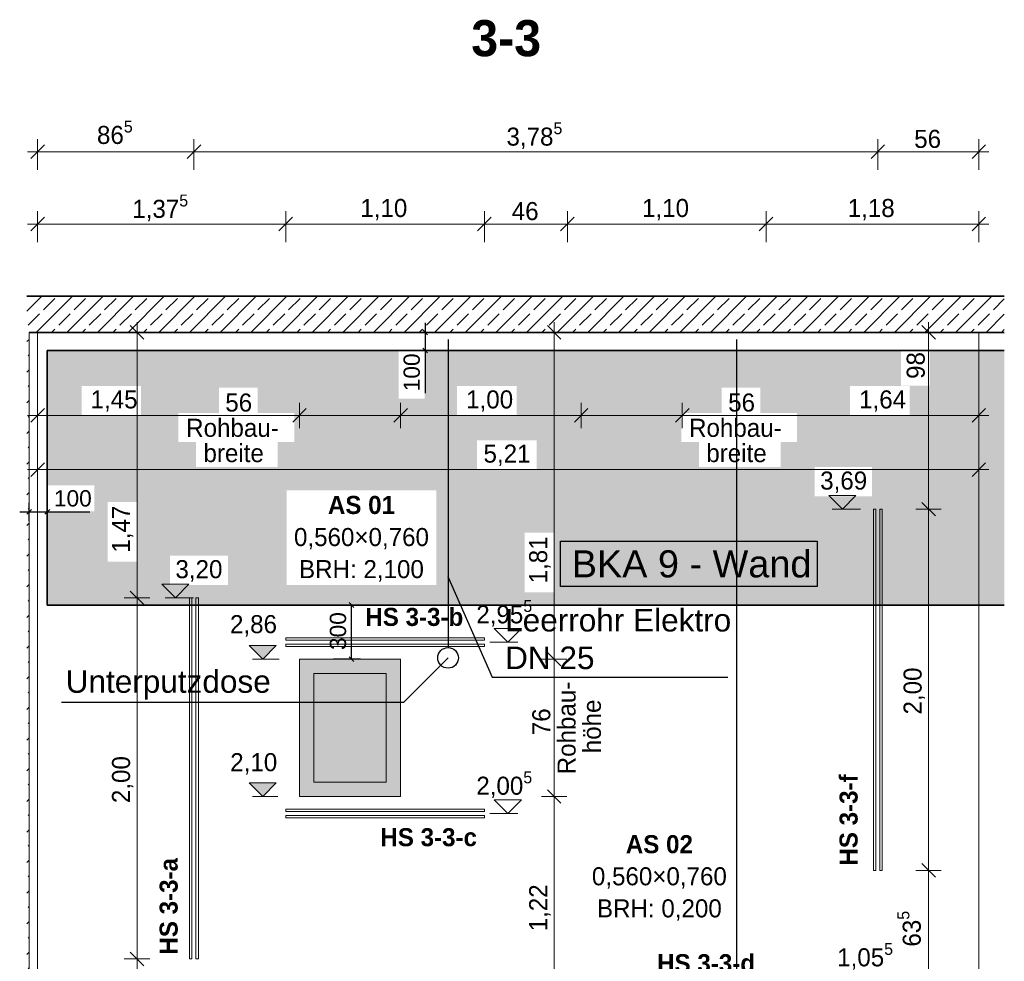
# Model space of a CAD drawing. Extents: x -22247 to 536407, y -187892 to 17509.
# Tile 47 of 75: x 355664 to 361117, y -183789 to -178574. Entities that reach past the tile are written whole.
import ezdxf
from ezdxf.lldxf.tags import DXFTag

# ---------------------------------------------------------------- set-up
doc = ezdxf.new("R2010")
doc.units = 0
doc.header["$LTSCALE"] = 50
doc.layers.get('0').update_dxf_attribs({"lineweight": 25})
for name, color, linetype, lineweight in [('01 Allgemein Beschriftung', 7, 'Continuous', 25), ('01 Bemaßung einbauteile', 7, 'Continuous', 25), ('01AFU Allgemein Bemaßung', 7, 'Continuous', 25), ('20 Außenwände', 7, 'Continuous', 25), ('20 Dach Stb-Decke', 7, 'Continuous', 25), ('20 Einbauteile - Halfenschienen', 7, 'Continuous', 25), ('20 Fenster Texte', 7, 'Continuous', 25), ('H_Mass', 7, 'Continuous', 25), ('X_Mass', 7, 'Continuous', 25), ('X_Text', 7, 'Continuous', 25)]:
    doc.layers.add(name, color=color, linetype=linetype, lineweight=lineweight)
doc.layers.add('E_Elektroinstallation', color=2, linetype='Continuous', lineweight=25, true_color=0xffff00)
doc.layers.add('H_Fläschenheizung', color=7, linetype='Continuous', lineweight=35, true_color=0xff9393)
doc.styles.add('ERSTELLTER_STIL_2', font='GOTHIC.TTF')
doc.styles.add('ERSTELLTER_STIL_3', font='txt')
doc.styles.get("Standard").update_dxf_attribs({"font": 'txt.shx'})
tags = doc.linetypes.add('Strichlinie eng', pattern=[0.46, 0.3, -0.16]).pattern_tags.tags
tags[6:7] = [DXFTag(74, 4), DXFTag(75, 0), DXFTag(340, '0'), DXFTag(46, 1.0), DXFTag(50, 0.0), DXFTag(44, 0.0), DXFTag(45, 0.0)]
tags[4:5] = [DXFTag(74, 4), DXFTag(75, 0), DXFTag(340, '0'), DXFTag(46, 1.0), DXFTag(50, 0.0), DXFTag(44, 0.0), DXFTag(45, 0.0)]
pattern_1 = [(45, (357365.03, -184975.84), (-84.8528, 84.8528), []), (45, (357322.6, -184933.41), (-84.8528, 84.8528), [90, -30])]

# ---------------------------------------------------------------- blocks, each defined once
blk = doc.blocks.new('Schraffur_A07DT84MVH', base_point=(355817.3, -181815.8))
at = {"ltscale": 0.35}
for points in [[(355817.3, -181153.5), (356006.9, -180603.2), (355817.3, -180405.8)], [(356006.9, -180603.2), (355817.3, -180405.8), (357763.5, -180409.2)], [(355817.3, -180405.8), (357763.5, -180409.2), (360544.2, -180405.8)], [(356006.9, -180603.2), (357763.5, -180409.2), (356336.9, -180603.2)], [(357763.5, -180409.2), (356336.9, -180603.2), (356767.2, -180612.5)], [(356981.5, -180612.5), (356767.2, -180612.5), (357763.5, -180409.2)], [(357763.5, -180409.2), (357184.9, -180752.9), (356981.5, -180752.9)], [(356981.5, -180612.5), (357763.5, -180409.2), (356981.5, -180752.9)], [(357763.5, -180673), (357184.9, -180912.9), (357763.5, -180409.2)], [(357184.9, -180912.9), (357763.5, -180409.2), (357184.9, -180752.9)], [(357763.5, -180409.2), (360544.2, -180405.8), (357907.5, -180409.2)], [(360544.2, -180405.8), (357907.5, -180409.2), (358086.7, -180603.3)], [(357907.5, -180409.2), (358086.7, -180603.3), (357907.5, -180673)], [(360544.2, -180405.8), (358416.7, -180603.3), (358086.7, -180603.3)], [(360544.2, -180405.8), (359551.9, -180612.5), (358416.7, -180763.3)], [(360544.2, -180405.8), (358416.7, -180763.3), (358416.7, -180603.3)], [(360544.2, -180405.8), (359766.2, -180612.5), (359551.9, -180612.5)], [(360544.2, -180405.8), (359969.6, -180752.9), (359766.2, -180752.9)], [(360544.2, -180405.8), (359766.2, -180752.9), (359766.2, -180612.5)], [(359969.6, -180752.9), (360544.2, -180405.8), (360262.7, -180603.2)], [(360544.2, -180405.8), (360262.7, -180603.2), (360544.2, -180600.5)], [(361116.7, -181815.8), (360704.2, -180600.5), (361116.7, -180405.8)], [(361116.7, -180405.8), (360704.2, -180600.5), (360704.2, -180405.8)], [(356006.9, -180763.2), (355817.3, -181153.5), (356006.9, -180603.2)], [(356336.9, -180603.2), (356767.2, -180612.5), (356336.9, -180763.2)], [(356767.2, -180612.5), (356336.9, -180763.2), (356543.6, -180752.9)], [(356767.2, -180752.9), (356543.6, -180752.9), (356767.2, -180612.5)], [(358086.7, -180603.3), (357907.5, -180673), (357971.8, -181180.9)], [(357971.8, -181704), (357971.8, -181180.9), (358086.7, -180603.3)], [(357971.8, -181704), (358086.7, -180603.3), (358086.7, -180763.3)], [(359551.9, -180612.5), (358527, -180903.3), (358416.7, -180763.3)], [(359328.3, -180752.9), (358527, -181063.3), (359551.9, -180612.5)], [(358527, -181063.3), (359551.9, -180612.5), (358527, -180903.3)], [(359551.9, -180752.9), (359328.3, -180752.9), (359551.9, -180612.5)], [(359969.6, -180912.9), (359969.6, -180752.9), (360262.7, -180603.2)], [(359969.6, -180912.9), (360262.7, -180603.2), (360067.1, -181051.7)], [(360262.7, -180763.2), (360067.1, -181051.7), (360262.7, -180603.2)], [(360262.7, -180603.2), (360544.2, -180600.5), (360592.6, -180603.2)], [(360544.2, -180600.5), (360592.6, -180603.2), (360704.2, -180600.5)], [(361116.7, -181815.8), (360592.6, -180763.2), (360704.2, -180600.5)], [(360592.6, -180603.2), (360704.2, -180600.5), (360592.6, -180763.2)], [(357971.8, -181180.9), (357763.5, -180673), (357184.9, -180912.9)], [(357907.5, -180673), (357971.8, -181180.9), (357763.5, -180673)], [(356076.7, -181153.5), (356006.9, -180763.2), (355817.3, -181153.5)], [(356336.9, -180763.2), (356076.7, -181153.5), (356006.9, -180763.2)], [(356151.3, -181245.7), (356076.7, -181297.5), (356336.9, -180763.2)], [(356076.7, -181297.5), (356336.9, -180763.2), (356076.7, -181153.5)], [(356311.3, -181245.7), (356151.3, -181245.7), (356336.9, -180763.2)], [(356496.8, -181704.2), (356311.3, -181575.7), (356336.9, -180763.2)], [(356311.3, -181245.7), (356336.9, -180763.2), (356311.3, -181575.7)], [(356336.9, -180763.2), (356543.6, -180752.9), (356496.8, -181542.4)], [(356496.8, -181704.2), (356336.9, -180763.2), (356496.8, -181542.4)], [(356543.6, -180752.9), (356496.8, -181542.4), (356543.6, -180912.9)], [(358086.7, -180763.3), (358197.1, -181063.3), (357971.8, -181704)], [(358416.7, -180763.3), (358197.1, -180903.3), (358086.7, -180763.3)], [(358197.1, -180903.3), (358086.7, -180763.3), (358197.1, -181063.3)], [(358527, -180903.3), (358416.7, -180763.3), (358197.1, -180903.3)], [(358621.5, -181415.7), (359328.3, -180752.9), (358527, -181063.3)], [(358621.5, -181745.7), (358621.5, -181415.7), (359328.3, -180752.9)], [(359328.3, -180912.9), (358621.5, -181745.7), (359328.3, -180752.9)], [(360383.4, -181051.7), (360067.1, -181051.7), (360262.7, -180763.2)], [(360383.4, -181051.7), (360262.7, -180763.2), (360592.6, -180763.2)], [(361116.7, -181815.8), (360383.4, -181213.5), (360592.6, -180763.2)], [(360383.4, -181051.7), (360592.6, -180763.2), (360383.4, -181213.5)], [(356817.6, -181542.4), (356496.8, -181542.4), (356543.6, -180912.9)], [(356817.6, -181542.4), (356543.6, -180912.9), (356640.7, -181052.1)], [(356640.7, -181052.1), (356543.6, -180912.9), (356640.7, -180912.9)], [(357093.4, -181052.1), (357142, -181180.9), (357184.9, -180912.9)], [(357184.9, -180912.9), (357093.4, -181052.1), (357093.4, -180912.9)], [(357142, -181180.9), (357184.9, -180912.9), (357971.8, -181180.9)], [(359328.3, -180912.9), (359425.3, -181052.1), (358621.5, -181745.7)], [(359425.3, -181052.1), (359328.3, -180912.9), (359425.3, -180912.9)], [(359969.6, -180912.9), (360067.1, -181213.5), (359878, -181052.1)], [(359969.6, -180912.9), (359878, -181052.1), (359878, -180912.9)], [(359969.6, -180912.9), (360067.1, -181051.7), (360067.1, -181213.5)], [(356817.6, -181542.4), (356640.7, -181052.1), (357093.4, -181052.1)], [(356817.6, -181704.2), (357142, -181704), (357093.4, -181052.1)], [(356817.6, -181542.4), (357093.4, -181052.1), (356817.6, -181704.2)], [(357142, -181704), (357093.4, -181052.1), (357142, -181180.9)], [(358197.1, -181063.3), (357971.8, -181704), (358461.5, -181745.7)], [(358461.5, -181415.7), (358461.5, -181745.7), (358197.1, -181063.3)], [(358461.5, -181415.7), (358197.1, -181063.3), (358527, -181063.3)], [(358461.5, -181415.7), (358527, -181063.3), (358621.5, -181415.7)], [(359425.3, -181052.1), (358621.5, -181745.7), (361116.7, -181815.8)], [(361116.7, -181815.8), (359425.3, -181052.1), (360067.1, -181213.5)], [(360067.1, -181213.5), (359425.3, -181052.1), (359878, -181052.1)], [(361116.7, -181815.8), (360067.1, -181213.5), (360383.4, -181213.5)], [(356076.7, -181297.5), (356151.3, -181245.7), (356151.3, -181575.7)], [(356076.7, -181297.5), (356151.3, -181575.7), (355817.3, -181815.8)], [(356076.7, -181297.5), (355817.3, -181815.8), (355817.3, -181297.5)], [(356496.8, -181704.2), (355817.3, -181815.8), (356151.3, -181575.7)], [(356496.8, -181704.2), (356151.3, -181575.7), (356311.3, -181575.7)], [(356496.8, -181704.2), (361116.7, -181815.8), (355817.3, -181815.8)], [(356496.8, -181704.2), (356817.6, -181704.2), (361116.7, -181815.8)], [(358461.5, -181745.7), (356817.6, -181704.2), (357142, -181704)], [(361116.7, -181815.8), (358461.5, -181745.7), (356817.6, -181704.2)], [(357971.8, -181704), (358461.5, -181745.7), (357142, -181704)], [(358621.5, -181745.7), (361116.7, -181815.8), (358461.5, -181745.7)]]:
    blk.add_solid(points, dxfattribs=at)
blk = doc.blocks.new('-D154')
at = {"layer": '01AFU Allgemein Bemaßung', "color": 7, "linetype": 'Continuous', "lineweight": 13, "ltscale": 0.00028561}
for p, q in [((355.801, -180.7283), (355.726, -180.8033)), ((355.7635, -180.8362), (355.7635, -180.6955)), ((357.2509, -180.7283), (357.1759, -180.8033)), ((357.2134, -180.8362), (357.2134, -180.6955)), ((355.7072, -180.7658), (355.7635, -180.7658)), ((355.7635, -180.7658), (357.2134, -180.7658))]:
    blk.add_line(p, q, dxfattribs=at)
at = {"layer": '01AFU Allgemein Bemaßung', "color": 7, "lineweight": 13, "ltscale": 0.00028561, "char_height": 0.1, "attachment_point": 7, "style": 'ERSTELLTER_STIL_2'}
for s, insert in [('\\A1;{\\pql;\\fCentury Gothic|b0|i0|c0|p0;\\W1.000000;1,45}', (356.0567, -180.7458)), ('\\A1;{\\pql;\\fCentury Gothic|b0|i0|c0|p0;\\W1.000000;56}', (356.8028, -180.7458)), ('\\A1;{\\pql;\\fCentury Gothic|b0|i0|c0|p0;\\W1.000000;Rohbau-}', (356.5862, -180.8858)), ('\\A1;{\\pql;\\fCentury Gothic|b0|i0|c0|p0;\\W1.000000;breite}', (356.6819, -181.0258))]:
    blk.add_mtext(s, dxfattribs=dict(at, insert=insert))
blk = doc.blocks.new('-D155')
at = {"layer": '01AFU Allgemein Bemaßung', "color": 7, "linetype": 'Continuous', "lineweight": 13, "ltscale": 0.00028561}
for p, q in [((357.2509, -180.7283), (357.1759, -180.8033)), ((357.2134, -180.8362), (357.2134, -180.6955)), ((357.8109, -180.7283), (357.7359, -180.8033)), ((357.7734, -180.8362), (357.7734, -180.6955)), ((357.2134, -180.7658), (357.7734, -180.7658))]:
    blk.add_line(p, q, dxfattribs=at)
blk = doc.blocks.new('-D156')
at = {"layer": '01AFU Allgemein Bemaßung', "color": 7, "linetype": 'Continuous', "lineweight": 13, "ltscale": 0.00028561}
for p, q in [((357.8109, -180.7283), (357.7359, -180.8033)), ((357.7734, -180.8362), (357.7734, -180.6955)), ((358.8109, -180.7283), (358.7359, -180.8033)), ((358.7734, -180.8362), (358.7734, -180.6955)), ((357.7734, -180.7658), (358.7734, -180.7658))]:
    blk.add_line(p, q, dxfattribs=at)
at = {"layer": '01AFU Allgemein Bemaßung', "color": 7, "lineweight": 13, "ltscale": 0.00028561, "insert": (358.1365, -180.7458), "char_height": 0.1, "attachment_point": 7, "style": 'ERSTELLTER_STIL_2'}
blk.add_mtext('\\A1;{\\pql;\\fCentury Gothic|b0|i0|c0|p0;\\W1.000000;1,00}', dxfattribs=at)
blk = doc.blocks.new('-D157')
at = {"layer": '01AFU Allgemein Bemaßung', "color": 7, "linetype": 'Continuous', "lineweight": 13, "ltscale": 0.00028561}
for p, q in [((358.8109, -180.7283), (358.7359, -180.8033)), ((358.7734, -180.8362), (358.7734, -180.6955)), ((359.3709, -180.7283), (359.2959, -180.8033)), ((359.3334, -180.8362), (359.3334, -180.6955)), ((358.7734, -180.7658), (359.3334, -180.7658))]:
    blk.add_line(p, q, dxfattribs=at)
blk = doc.blocks.new('-D158')
at = {"layer": '01AFU Allgemein Bemaßung', "color": 7, "linetype": 'Continuous', "lineweight": 13, "ltscale": 0.00028561}
for p, q in [((359.3709, -180.7283), (359.2959, -180.8033)), ((359.3334, -180.8362), (359.3334, -180.6955)), ((360.9382, -180.8033), (361.0132, -180.7283)), ((360.9757, -180.8362), (360.9757, -180.6955)), ((359.3334, -180.7658), (360.9757, -180.7658)), ((360.9757, -180.7658), (361.0319, -180.7658))]:
    blk.add_line(p, q, dxfattribs=at)
at = {"layer": '01AFU Allgemein Bemaßung', "color": 7, "lineweight": 13, "ltscale": 0.00028561, "char_height": 0.1, "attachment_point": 7, "style": 'ERSTELLTER_STIL_2'}
for s, insert in [('\\A1;{\\pql;\\fCentury Gothic|b0|i0|c0|p0;\\W1.000000;56}', (359.5875, -180.7458)), ('\\A1;{\\pql;\\fCentury Gothic|b0|i0|c0|p0;\\W1.000000;1,64}', (360.3125, -180.7458)), ('\\A1;{\\pql;\\fCentury Gothic|b0|i0|c0|p0;\\W1.000000;Rohbau-}', (359.3709, -180.8858)), ('\\A1;{\\pql;\\fCentury Gothic|b0|i0|c0|p0;\\W1.000000;breite}', (359.4665, -181.0258))]:
    blk.add_mtext(s, dxfattribs=dict(at, insert=insert))
blk = doc.blocks.new('-D161')
at = {"layer": '01AFU Allgemein Bemaßung', "color": 7, "linetype": 'Continuous', "lineweight": 13, "ltscale": 0.00028561}
for p, q in [((358.5865, -182.8383), (358.6615, -182.9133)), ((358.6943, -182.8758), (358.5537, -182.8758)), ((358.624, -184.0958), (358.624, -182.8758)), ((358.5865, -184.0583), (358.6615, -184.1333)), ((358.6943, -184.0958), (358.5537, -184.0958))]:
    blk.add_line(p, q, dxfattribs=at)
at = {"layer": '01AFU Allgemein Bemaßung', "color": 7, "lineweight": 13, "ltscale": 0.00028561, "insert": (358.604, -183.6227), "char_height": 0.1, "attachment_point": 7, "rotation": 90, "style": 'ERSTELLTER_STIL_2'}
blk.add_mtext('\\A1;{\\pql;\\fCentury Gothic|b0|i0|c0|p0;\\W1.000000;1,22}', dxfattribs=at)
blk = doc.blocks.new('-D162')
at = {"layer": '01AFU Allgemein Bemaßung', "color": 7, "linetype": 'Continuous', "lineweight": 13, "ltscale": 0.00028561}
for p, q in [((358.5865, -182.0783), (358.6615, -182.1533)), ((358.6943, -182.1158), (358.5537, -182.1158)), ((358.624, -182.8758), (358.624, -182.1158)), ((358.5865, -182.8383), (358.6615, -182.9133)), ((358.6943, -182.8758), (358.5537, -182.8758))]:
    blk.add_line(p, q, dxfattribs=at)
at = {"layer": '01AFU Allgemein Bemaßung', "color": 7, "lineweight": 13, "ltscale": 0.00028561, "char_height": 0.1, "attachment_point": 7, "rotation": 90, "style": 'ERSTELLTER_STIL_2'}
for s, insert in [('\\A1;{\\pql;\\fCentury Gothic|b0|i0|c0|p0;\\W1.000000;Rohbau-}', (358.744, -182.7533)), ('\\A1;{\\pql;\\fCentury Gothic|b0|i0|c0|p0;\\W1.000000;höhe}', (358.884, -182.6366)), ('\\A1;{\\pql;\\fCentury Gothic|b0|i0|c0|p0;\\W1.000000;76}', (358.604, -182.5367))]:
    blk.add_mtext(s, dxfattribs=dict(at, insert=insert))
blk = doc.blocks.new('-D163')
at = {"layer": '01AFU Allgemein Bemaßung', "color": 7, "linetype": 'Continuous', "lineweight": 13, "ltscale": 0.00028561}
for p, q in [((358.624, -180.3058), (358.624, -180.2496)), ((358.6943, -180.3058), (358.5537, -180.3058)), ((358.6615, -180.3433), (358.5865, -180.2683)), ((358.624, -182.1158), (358.624, -180.3058)), ((358.5865, -182.0783), (358.6615, -182.1533)), ((358.6943, -182.1158), (358.5537, -182.1158))]:
    blk.add_line(p, q, dxfattribs=at)
at = {"layer": '01AFU Allgemein Bemaßung', "color": 7, "lineweight": 13, "ltscale": 0.00028561, "insert": (358.604, -181.6959), "char_height": 0.1, "attachment_point": 7, "rotation": 90, "style": 'ERSTELLTER_STIL_2'}
blk.add_mtext('\\A1;{\\pql;\\fCentury Gothic|b0|i0|c0|p0;\\W1.000000;1,81}', dxfattribs=at)
blk = doc.blocks.new('-D164')
at = {"layer": '01AFU Allgemein Bemaßung', "color": 7, "linetype": 'Continuous', "lineweight": 13, "ltscale": 0.00028561}
for p, q in [((355.7635, -181.1362), (355.7635, -180.9955)), ((360.9757, -181.1362), (360.9757, -180.9955)), ((355.7072, -181.0658), (355.7635, -181.0658)), ((355.801, -181.0283), (355.726, -181.1033)), ((355.7635, -181.0658), (360.9757, -181.0658)), ((360.9382, -181.1033), (361.0132, -181.0283)), ((360.9757, -181.0658), (361.0319, -181.0658))]:
    blk.add_line(p, q, dxfattribs=at)
at = {"layer": '01AFU Allgemein Bemaßung', "color": 7, "lineweight": 13, "ltscale": 0.00028561, "insert": (358.2327, -181.0458), "char_height": 0.1, "attachment_point": 7, "style": 'ERSTELLTER_STIL_2'}
blk.add_mtext('\\A1;{\\pql;\\fCentury Gothic|b0|i0|c0|p0;\\W1.000000;5,21}', dxfattribs=at)
blk = doc.blocks.new('-D166')
at = {"layer": '01 Bemaßung einbauteile', "color": 200, "linetype": 'Continuous', "lineweight": 18, "ltscale": 0.00105, "true_color": 0xd600ff}
for p, q in [((356.2764, -183.7383), (356.3514, -183.8133)), ((356.3842, -183.7758), (356.2436, -183.7758)), ((356.3139, -184.9758), (356.3139, -183.7758)), ((356.2764, -184.9383), (356.3514, -185.0133)), ((356.3842, -184.9758), (356.2436, -184.9758))]:
    blk.add_line(p, q, dxfattribs=at)
at = {"layer": '01 Bemaßung einbauteile', "color": 200, "lineweight": 18, "ltscale": 0.00105, "true_color": 0xd600ff, "insert": (356.2939, -184.5127), "char_height": 0.1, "attachment_point": 7, "rotation": 90, "style": 'ERSTELLTER_STIL_2'}
blk.add_mtext('\\A1;{\\pql;\\fCentury Gothic|b0|i0|c0|p0;\\W1.000000;1,20}', dxfattribs=at)
blk = doc.blocks.new('-D167')
at = {"layer": '01 Bemaßung einbauteile', "color": 200, "linetype": 'Continuous', "lineweight": 18, "ltscale": 0.00105, "true_color": 0xd600ff}
for p, q in [((356.3842, -181.7758), (356.2436, -181.7758)), ((356.2764, -181.7383), (356.3514, -181.8133)), ((356.3139, -183.7758), (356.3139, -181.7758)), ((356.2764, -183.7383), (356.3514, -183.8133)), ((356.3842, -183.7758), (356.2436, -183.7758))]:
    blk.add_line(p, q, dxfattribs=at)
at = {"layer": '01 Bemaßung einbauteile', "color": 200, "lineweight": 18, "ltscale": 0.00105, "true_color": 0xd600ff, "insert": (356.2939, -182.9127), "char_height": 0.1, "attachment_point": 7, "rotation": 90, "style": 'ERSTELLTER_STIL_2'}
blk.add_mtext('\\A1;{\\pql;\\fCentury Gothic|b0|i0|c0|p0;\\W1.000000;2,00}', dxfattribs=at)
blk = doc.blocks.new('-D168')
at = {"layer": '01 Bemaßung einbauteile', "color": 200, "linetype": 'Continuous', "lineweight": 18, "ltscale": 0.00105, "true_color": 0xd600ff}
for p, q in [((356.3139, -180.3058), (356.3139, -180.2496)), ((356.3842, -180.3058), (356.2436, -180.3058)), ((356.3514, -180.3433), (356.2764, -180.2683)), ((356.3139, -181.7758), (356.3139, -180.3058)), ((356.3842, -181.7758), (356.2436, -181.7758)), ((356.2764, -181.7383), (356.3514, -181.8133))]:
    blk.add_line(p, q, dxfattribs=at)
at = {"layer": '01 Bemaßung einbauteile', "color": 200, "lineweight": 18, "ltscale": 0.00105, "true_color": 0xd600ff, "insert": (356.2939, -181.5259), "char_height": 0.1, "attachment_point": 7, "rotation": 90, "style": 'ERSTELLTER_STIL_2'}
blk.add_mtext('\\A1;{\\pql;\\fCentury Gothic|b0|i0|c0|p0;\\W1.000000;1,47}', dxfattribs=at)
blk = doc.blocks.new('-D172')
at = {"layer": '01 Bemaßung einbauteile', "color": 200, "linetype": 'Continuous', "lineweight": 18, "ltscale": 0.00105, "true_color": 0xd600ff}
for p, q in [((360.66, -183.2476), (360.735, -183.3226)), ((360.7678, -183.2851), (360.6272, -183.2851)), ((360.6975, -183.9213), (360.6975, -183.2851)), ((360.66, -183.8838), (360.735, -183.9588)), ((360.7678, -183.9213), (360.6272, -183.9213))]:
    blk.add_line(p, q, dxfattribs=at)
at = {"layer": '01 Bemaßung einbauteile', "color": 200, "lineweight": 18, "ltscale": 0.00105, "true_color": 0xd600ff, "insert": (360.6833, -183.7073), "char_height": 0.1, "attachment_point": 7, "rotation": 90, "style": 'ERSTELLTER_STIL_2'}
blk.add_mtext('\\A1;{\\pql;\\fCentury Gothic|b0|i0|c0|p0;\\W1.000000;63\\fCentury Gothic|b0|i0|c0|p0;\\W1.000000;\\A1{\\H.66x;\\S5^  ;}}', dxfattribs=at)
blk = doc.blocks.new('-D173')
at = {"layer": '01 Bemaßung einbauteile', "color": 200, "linetype": 'Continuous', "lineweight": 18, "ltscale": 0.00105, "true_color": 0xd600ff}
for p, q in [((360.7678, -181.2851), (360.6272, -181.2851)), ((360.66, -181.2476), (360.735, -181.3226)), ((360.6975, -183.2851), (360.6975, -181.2851)), ((360.66, -183.2476), (360.735, -183.3226)), ((360.7678, -183.2851), (360.6272, -183.2851))]:
    blk.add_line(p, q, dxfattribs=at)
at = {"layer": '01 Bemaßung einbauteile', "color": 200, "lineweight": 18, "ltscale": 0.00105, "true_color": 0xd600ff, "insert": (360.6775, -182.422), "char_height": 0.1, "attachment_point": 7, "rotation": 90, "style": 'ERSTELLTER_STIL_2'}
blk.add_mtext('\\A1;{\\pql;\\fCentury Gothic|b0|i0|c0|p0;\\W1.000000;2,00}', dxfattribs=at)
blk = doc.blocks.new('-D174')
at = {"layer": '01 Bemaßung einbauteile', "color": 200, "linetype": 'Continuous', "lineweight": 18, "ltscale": 0.00105, "true_color": 0xd600ff}
for p, q in [((360.6975, -180.3058), (360.6975, -180.2496)), ((360.7678, -180.3058), (360.6272, -180.3058)), ((360.735, -180.3433), (360.66, -180.2683)), ((360.6975, -181.2851), (360.6975, -180.3058)), ((360.7678, -181.2851), (360.6272, -181.2851)), ((360.66, -181.2476), (360.735, -181.3226))]:
    blk.add_line(p, q, dxfattribs=at)
at = {"layer": '01 Bemaßung einbauteile', "color": 200, "lineweight": 18, "ltscale": 0.00105, "true_color": 0xd600ff, "insert": (360.6775, -180.5637), "char_height": 0.1, "attachment_point": 7, "rotation": 90, "style": 'ERSTELLTER_STIL_2'}
blk.add_mtext('\\A1;{\\pql;\\fCentury Gothic|b0|i0|c0|p0;\\W1.000000;98}', dxfattribs=at)
blk = doc.blocks.new('-D177')
at = {"layer": '01 Bemaßung einbauteile', "color": 200, "linetype": 'Continuous', "lineweight": 18, "ltscale": 0.00105, "true_color": 0xd600ff}
for p, q in [((355.801, -179.2683), (355.726, -179.3433)), ((355.7635, -179.4058), (355.7635, -179.2355)), ((356.6666, -179.2683), (356.5916, -179.3433)), ((356.6291, -179.4058), (356.6291, -179.2355)), ((355.7072, -179.3058), (355.7635, -179.3058)), ((355.7635, -179.3058), (356.6291, -179.3058))]:
    blk.add_line(p, q, dxfattribs=at)
at = {"layer": '01 Bemaßung einbauteile', "color": 200, "lineweight": 18, "ltscale": 0.00105, "true_color": 0xd600ff, "insert": (356.0922, -179.2917), "char_height": 0.1, "attachment_point": 7, "style": 'ERSTELLTER_STIL_2'}
blk.add_mtext('\\A1;{\\pql;\\fCentury Gothic|b0|i0|c0|p0;\\W1.000000;86\\fCentury Gothic|b0|i0|c0|p0;\\W1.000000;\\A1{\\H.66x;\\S5^  ;}}', dxfattribs=at)
blk = doc.blocks.new('-D178')
at = {"layer": '01 Bemaßung einbauteile', "color": 200, "linetype": 'Continuous', "lineweight": 18, "ltscale": 0.00105, "true_color": 0xd600ff}
for p, q in [((356.6666, -179.2683), (356.5916, -179.3433)), ((356.6291, -179.4058), (356.6291, -179.2355)), ((360.4536, -179.2683), (360.3786, -179.3433)), ((360.4161, -179.4058), (360.4161, -179.2355)), ((356.6291, -179.3058), (360.4161, -179.3058))]:
    blk.add_line(p, q, dxfattribs=at)
at = {"layer": '01 Bemaßung einbauteile', "color": 200, "lineweight": 18, "ltscale": 0.00105, "true_color": 0xd600ff, "insert": (358.3599, -179.301), "char_height": 0.1, "attachment_point": 7, "style": 'ERSTELLTER_STIL_2'}
blk.add_mtext('\\A1;{\\pql;\\fCentury Gothic|b0|i0|c0|p0;\\W1.000000;3,78\\fCentury Gothic|b0|i0|c0|p0;\\W1.000000;\\A1{\\H.66x;\\S5^  ;}}', dxfattribs=at)
blk = doc.blocks.new('-D179')
at = {"layer": '01 Bemaßung einbauteile', "color": 200, "linetype": 'Continuous', "lineweight": 18, "ltscale": 0.00105, "true_color": 0xd600ff}
for p, q in [((360.4536, -179.2683), (360.3786, -179.3433)), ((360.4161, -179.4058), (360.4161, -179.2355)), ((360.9382, -179.3433), (361.0132, -179.2683)), ((360.9757, -179.4058), (360.9757, -179.2355)), ((360.4161, -179.3058), (360.9757, -179.3058)), ((360.9757, -179.3058), (361.0319, -179.3058))]:
    blk.add_line(p, q, dxfattribs=at)
at = {"layer": '01 Bemaßung einbauteile', "color": 200, "lineweight": 18, "ltscale": 0.00105, "true_color": 0xd600ff, "insert": (360.6177, -179.2858), "char_height": 0.1, "attachment_point": 7, "style": 'ERSTELLTER_STIL_2'}
blk.add_mtext('\\A1;{\\pql;\\fCentury Gothic|b0|i0|c0|p0;\\W1.000000;56}', dxfattribs=at)
blk = doc.blocks.new('-D180')
at = {"layer": '01 Bemaßung einbauteile', "color": 200, "linetype": 'Continuous', "lineweight": 18, "ltscale": 0.00105, "true_color": 0xd600ff}
for p, q in [((355.7635, -179.8058), (355.7635, -179.6355)), ((357.1374, -179.8058), (357.1374, -179.6355)), ((355.7072, -179.7058), (355.7635, -179.7058)), ((355.801, -179.6683), (355.726, -179.7433)), ((355.7635, -179.7058), (357.1374, -179.7058)), ((357.1749, -179.6683), (357.0999, -179.7433))]:
    blk.add_line(p, q, dxfattribs=at)
at = {"layer": '01 Bemaßung einbauteile', "color": 200, "lineweight": 18, "ltscale": 0.00105, "true_color": 0xd600ff, "insert": (356.2877, -179.701), "char_height": 0.1, "attachment_point": 7, "style": 'ERSTELLTER_STIL_2'}
blk.add_mtext('\\A1;{\\pql;\\fCentury Gothic|b0|i0|c0|p0;\\W1.000000;1,37\\fCentury Gothic|b0|i0|c0|p0;\\W1.000000;\\A1{\\H.66x;\\S5^  ;}}', dxfattribs=at)
blk = doc.blocks.new('-D181')
at = {"layer": '01 Bemaßung einbauteile', "color": 200, "linetype": 'Continuous', "lineweight": 18, "ltscale": 0.00105, "true_color": 0xd600ff}
for p, q in [((357.1374, -179.8058), (357.1374, -179.6355)), ((358.2374, -179.8058), (358.2374, -179.6355)), ((357.1749, -179.6683), (357.0999, -179.7433)), ((357.1374, -179.7058), (358.2374, -179.7058)), ((358.2749, -179.6683), (358.1999, -179.7433))]:
    blk.add_line(p, q, dxfattribs=at)
at = {"layer": '01 Bemaßung einbauteile', "color": 200, "lineweight": 18, "ltscale": 0.00105, "true_color": 0xd600ff, "insert": (357.5505, -179.6858), "char_height": 0.1, "attachment_point": 7, "style": 'ERSTELLTER_STIL_2'}
blk.add_mtext('\\A1;{\\pql;\\fCentury Gothic|b0|i0|c0|p0;\\W1.000000;1,10}', dxfattribs=at)
blk = doc.blocks.new('-D182')
at = {"layer": '01 Bemaßung einbauteile', "color": 200, "linetype": 'Continuous', "lineweight": 18, "ltscale": 0.00105, "true_color": 0xd600ff}
for p, q in [((358.2374, -179.8058), (358.2374, -179.6355)), ((358.6974, -179.8058), (358.6974, -179.6355)), ((358.2749, -179.6683), (358.1999, -179.7433)), ((358.2374, -179.7058), (358.6974, -179.7058)), ((358.7349, -179.6683), (358.6599, -179.7433))]:
    blk.add_line(p, q, dxfattribs=at)
at = {"layer": '01 Bemaßung einbauteile', "color": 200, "lineweight": 18, "ltscale": 0.00105, "true_color": 0xd600ff, "insert": (358.3891, -179.6858), "char_height": 0.1, "attachment_point": 7, "style": 'ERSTELLTER_STIL_2'}
blk.add_mtext('\\A1;{\\pql;\\fCentury Gothic|b0|i0|c0|p0;\\W1.000000;46}', dxfattribs=at)
blk = doc.blocks.new('-D183')
at = {"layer": '01 Bemaßung einbauteile', "color": 200, "linetype": 'Continuous', "lineweight": 18, "ltscale": 0.00105, "true_color": 0xd600ff}
for p, q in [((358.6974, -179.8058), (358.6974, -179.6355)), ((359.7974, -179.8058), (359.7974, -179.6355)), ((358.7349, -179.6683), (358.6599, -179.7433)), ((358.6974, -179.7058), (359.7974, -179.7058)), ((359.8349, -179.6683), (359.7599, -179.7433))]:
    blk.add_line(p, q, dxfattribs=at)
at = {"layer": '01 Bemaßung einbauteile', "color": 200, "lineweight": 18, "ltscale": 0.00105, "true_color": 0xd600ff, "insert": (359.1105, -179.6858), "char_height": 0.1, "attachment_point": 7, "style": 'ERSTELLTER_STIL_2'}
blk.add_mtext('\\A1;{\\pql;\\fCentury Gothic|b0|i0|c0|p0;\\W1.000000;1,10}', dxfattribs=at)
blk = doc.blocks.new('-D184')
at = {"layer": '01 Bemaßung einbauteile', "color": 200, "linetype": 'Continuous', "lineweight": 18, "ltscale": 0.00105, "true_color": 0xd600ff}
for p, q in [((359.7974, -179.8058), (359.7974, -179.6355)), ((360.9757, -179.8058), (360.9757, -179.6355)), ((359.8349, -179.6683), (359.7599, -179.7433)), ((359.7974, -179.7058), (360.9757, -179.7058)), ((360.9382, -179.7433), (361.0132, -179.6683)), ((360.9757, -179.7058), (361.0319, -179.7058))]:
    blk.add_line(p, q, dxfattribs=at)
at = {"layer": '01 Bemaßung einbauteile', "color": 200, "lineweight": 18, "ltscale": 0.00105, "true_color": 0xd600ff, "insert": (360.2496, -179.6858), "char_height": 0.1, "attachment_point": 7, "style": 'ERSTELLTER_STIL_2'}
blk.add_mtext('\\A1;{\\pql;\\fCentury Gothic|b0|i0|c0|p0;\\W1.000000;1,18}', dxfattribs=at)
blk = doc.blocks.new('Maß_A06WTXG81A', base_point=(357790, -180642.1))
at = {"ltscale": 0.003906}
for p, q in [((357910, -180252.8), (357910, -180642.1)), ((357860, -180305.8), (357960, -180305.8)), ((357896.7, -180292.6), (357923.3, -180319.1)), ((357860, -180405.8), (357960, -180405.8)), ((357896.7, -180392.6), (357923.3, -180419.1))]:
    blk.add_line(p, q, dxfattribs=at)
at = {"ltscale": 0.003906, "insert": (357790, -180632.3), "char_height": 90, "attachment_point": 1, "rotation": 90}
blk.add_mtext('{\\fArial;100}', dxfattribs=at)
blk = doc.blocks.new('Maß_A06WTXGA1A', base_point=(355664.3, -181350))
at = {"ltscale": 0.003906}
for p, q in [((355704, -181313.3), (355730.5, -181286.7)), ((355717.3, -181350), (355717.3, -181250)), ((355804, -181313.3), (355830.5, -181286.7)), ((355817.3, -181350), (355817.3, -181250)), ((355664.3, -181300), (356053.5, -181300))]:
    blk.add_line(p, q, dxfattribs=at)
at = {"ltscale": 0.003906, "insert": (355853.6, -181180), "char_height": 90, "attachment_point": 1}
blk.add_mtext('{\\fArial;100}', dxfattribs=at)
blk = doc.blocks.new('Maß_A07DT84OVH', base_point=(357381.5, -182129.1))
at = {"ltscale": 0.25}
for p, q in [((357551.5, -181815.8), (357401.5, -181815.8)), ((357488.2, -181802.6), (357514.8, -181829.1)), ((357501.5, -182115.8), (357501.5, -181815.8)), ((357488.2, -182102.6), (357514.8, -182129.1)), ((357551.5, -182115.8), (357401.5, -182115.8))]:
    blk.add_line(p, q, dxfattribs=at)
at = {"ltscale": 0.25, "insert": (357381.5, -182065.1), "char_height": 90, "attachment_point": 1, "rotation": 90}
blk.add_mtext('{\\fArial;300}', dxfattribs=at)
blk = doc.blocks.new('Bauteilbeschriftung_A07DT84PVH', base_point=(358658.7, -181712.7))
at = {"linetype": 'Continuous', "ltscale": 0.25}
for p, q in [((358658.7, -181462.7), (360080.2, -181462.7)), ((358658.7, -181712.7), (358658.7, -181462.7)), ((360080.2, -181462.7), (360080.2, -181712.7)), ((360080.2, -181712.7), (358658.7, -181712.7))]:
    blk.add_line(p, q, dxfattribs=at)
at = {"ltscale": 0.25, "insert": (358721.3, -181512.7), "char_height": 150, "attachment_point": 1}
blk.add_mtext('{\\fArial;BKA 9 - Wand}', dxfattribs=at)

msp = doc.modelspace()

# ---------------------------------------------------------------- hatches: boundary and pattern name
at = {"linetype": 'Continuous', "lineweight": 0, "ltscale": 0.00028561, "true_color": 0xa8a8a8}
msp.add_hatch(color=253, dxfattribs=at).paths.add_polyline_path([(357773.4, -182875.8), (357773.4, -182115.8), (357213.4, -182115.8), (357213.4, -182875.8)])
at = {"layer": '01AFU Allgemein Bemaßung', "linetype": 'Continuous', "lineweight": 13, "ltscale": 0.00028561}
for points in [[(357010.3, -182115.8), (357085.3, -182040.8), (356935.3, -182040.8)], [(357010.3, -182875.8), (357085.3, -182800.8), (356935.3, -182800.8)]]:
    msp.add_hatch(color=7, dxfattribs=at).paths.add_polyline_path(points)
at = {"layer": '20 Außenwände', "linetype": 'Continuous', "lineweight": 13, "ltscale": 0.00028561, "true_color": 0x000100}
h = msp.add_hatch(dxfattribs=at)
h.set_pattern_fill('Beton_Stahlbeton_0004', color=98, scale=1000, style=0, pattern_type=2)
h.set_pattern_definition(pattern_1)
h.paths.add_polyline_path([(355717.3, -185275.8), (355717.3, -180305.8), (355704.4, -180305.8), (355704.4, -185275.8)])
at = {"layer": '20 Dach Stb-Decke', "linetype": 'Continuous', "lineweight": 13, "ltscale": 0.00028561, "true_color": 0x000100}
h = msp.add_hatch(dxfattribs=at)
h.set_pattern_fill('Beton_Stahlbeton_0004', color=98, scale=1000, style=0, pattern_type=2)
h.set_pattern_definition(pattern_1)
h.paths.add_polyline_path([(355704.4, -180305.8), (361116.7, -180305.8), (361116.7, -180105.8), (355704.4, -180105.8)])

# ---------------------------------------------------------------- linework, layer by layer
at = {"color": 7, "linetype": 'Continuous', "lineweight": 13, "ltscale": 0.00028561}
msp.add_lwpolyline([(357773.4, -182875.8), (357773.4, -182115.8), (357213.4, -182115.8), (357213.4, -182875.8)], close=True, dxfattribs=at)
at = {"layer": '01 Bemaßung einbauteile', "color": 200, "linetype": 'Continuous', "lineweight": 18, "ltscale": 0.00105, "true_color": 0xd600ff}
for p, q in [((360219.9, -181285.1), (360144.9, -181210.1)), ((360144.9, -181210.1), (360294.9, -181210.1)), ((360294.9, -181210.1), (360219.9, -181285.1)), ((360219.9, -181285.1), (360163.6, -181285.1)), ((360219.9, -181285.1), (360319.9, -181285.1)), ((356526.8, -181775.8), (356451.8, -181700.8)), ((356451.8, -181700.8), (356601.8, -181700.8)), ((356601.8, -181700.8), (356526.8, -181775.8)), ((356526.8, -181775.8), (356470.6, -181775.8)), ((356526.8, -181775.8), (356626.8, -181775.8)), ((358367.5, -182021.3), (358292.5, -181946.3)), ((358292.5, -181946.3), (358442.5, -181946.3)), ((358442.5, -181946.3), (358367.5, -182021.3)), ((358367.5, -182021.3), (358267.5, -182021.3)), ((358367.5, -182021.3), (358423.7, -182021.3)), ((358367.5, -182970.3), (358292.5, -182895.3)), ((358292.5, -182895.3), (358442.5, -182895.3)), ((358442.5, -182895.3), (358367.5, -182970.3)), ((358367.5, -182970.3), (358267.5, -182970.3)), ((358367.5, -182970.3), (358423.7, -182970.3))]:
    msp.add_line(p, q, dxfattribs=at)
at = {"layer": '01AFU Allgemein Bemaßung', "color": 7, "linetype": 'Continuous', "lineweight": 13, "ltscale": 0.00028561}
for p, q in [((357010.3, -182115.8), (356935.3, -182040.8)), ((356935.3, -182040.8), (357085.3, -182040.8)), ((357085.3, -182040.8), (357010.3, -182115.8)), ((357010.3, -182115.8), (356954, -182115.8)), ((357010.3, -182115.8), (357100.6, -182115.8)), ((357010.3, -182875.8), (356935.3, -182800.8)), ((356935.3, -182800.8), (357085.3, -182800.8)), ((357085.3, -182800.8), (357010.3, -182875.8)), ((357010.3, -182875.8), (356954, -182875.8)), ((357010.3, -182875.8), (357094.4, -182875.8))]:
    msp.add_line(p, q, dxfattribs=at)
at = {"layer": '20 Außenwände', "color": 7, "linetype": 'Continuous', "lineweight": 18, "ltscale": 0.00105}
for p, q in [((355717.3, -180305.8), (355717.3, -185275.8)), ((355763.5, -180305.8), (355763.5, -185275.8)), ((360975.7, -180305.8), (360975.7, -185275.8)), ((357293.4, -182195.8), (357693.4, -182195.8)), ((357293.4, -182795.8), (357293.4, -182195.8)), ((357693.4, -182195.8), (357693.4, -182795.8)), ((357693.4, -182795.8), (357293.4, -182795.8))]:
    msp.add_line(p, q, dxfattribs=at)
at = {"layer": '20 Außenwände', "color": 7, "linetype": 'Strichlinie eng', "lineweight": 13, "ltscale": 7.14025e-05}
msp.add_lwpolyline([(357773.4, -182875.8), (357213.4, -182875.8), (357213.4, -182115.8), (357773.4, -182115.8)], close=True, dxfattribs=at)
at = {"layer": '20 Dach Stb-Decke', "color": 7, "linetype": 'Continuous', "lineweight": 35, "ltscale": 0.015006}
for p, q in [((355717.3, -180105.8), (355704.4, -180105.8)), ((361116.7, -180105.8), (355717.3, -180105.8)), ((361116.7, -180305.8), (355717.3, -180305.8))]:
    msp.add_line(p, q, dxfattribs=at)
at = {"layer": '20 Einbauteile - Halfenschienen', "color": 200, "linetype": 'Continuous', "lineweight": 18, "ltscale": 0.00105, "true_color": 0xd600ff}
for p, q in [((360391.6, -181285.1), (360404.9, -181285.1)), ((360391.6, -183285.1), (360391.6, -181285.1)), ((360404.9, -183285.1), (360404.9, -181285.1)), ((360427.4, -183285.1), (360427.4, -181285.1)), ((360427.4, -181285.1), (360440.6, -181285.1)), ((360440.6, -183285.1), (360440.6, -181285.1)), ((356604.6, -181775.8), (356617.9, -181775.8)), ((356604.6, -183775.8), (356604.6, -181775.8)), ((356617.9, -183775.8), (356617.9, -181775.8)), ((356640.4, -183775.8), (356640.4, -181775.8)), ((356640.4, -181775.8), (356653.6, -181775.8)), ((356653.6, -183775.8), (356653.6, -181775.8)), ((358237.4, -181996.8), (357137.4, -181996.8)), ((357137.4, -182010.1), (357137.4, -181996.8)), ((358237.4, -182010.1), (358237.4, -181996.8)), ((358237.4, -182010.1), (357137.4, -182010.1)), ((357137.4, -182045.8), (357137.4, -182032.6)), ((358237.4, -182032.6), (357137.4, -182032.6)), ((358237.4, -182045.8), (357137.4, -182045.8)), ((358237.4, -182045.8), (358237.4, -182032.6)), ((358237.4, -182945.8), (357137.4, -182945.8)), ((357137.4, -182959.1), (357137.4, -182945.8)), ((358237.4, -182959.1), (357137.4, -182959.1)), ((357137.4, -182994.8), (357137.4, -182981.6)), ((358237.4, -182981.6), (357137.4, -182981.6)), ((358237.4, -182959.1), (358237.4, -182945.8)), ((358237.4, -182994.8), (358237.4, -182981.6)), ((358237.4, -182994.8), (357137.4, -182994.8)), ((360391.6, -183285.1), (360404.9, -183285.1)), ((360427.4, -183285.1), (360440.6, -183285.1)), ((356604.6, -183775.8), (356617.9, -183775.8)), ((356640.4, -183775.8), (356653.6, -183775.8))]:
    msp.add_line(p, q, dxfattribs=at)
at = {"layer": 'E_Elektroinstallation', "ltscale": 0.000937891}
for p, q in [((358036.5, -180344.6), (358036.5, -182051.2)), ((359633.3, -180344.6), (359633.3, -183933.3))]:
    msp.add_line(p, q, dxfattribs=at)
at = {"layer": 'E_Elektroinstallation', "ltscale": 0.0625}
msp.add_circle((358036.5, -182108.4), 57.1, dxfattribs=at)
at = {"layer": 'H_Fläschenheizung', "ltscale": 0.015006}
for p, q in [((361116.7, -180405.8), (355817.3, -180405.8)), ((355817.3, -180405.8), (355817.3, -181815.8)), ((355817.3, -181815.8), (361116.7, -181815.8))]:
    msp.add_line(p, q, dxfattribs=at)
at = {"layer": 'X_Text', "ltscale": 0.000937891}
for p, q in [((358035.3, -181657.5), (358281.4, -182215)), ((358036.5, -182108.4), (357790.8, -182354.1)), ((358281.4, -182215), (359586.1, -182214.5)), ((355895.2, -182354.1), (357790.8, -182354.1))]:
    msp.add_line(p, q, dxfattribs=at)

# ---------------------------------------------------------------- block references
at = {"layer": '01 Bemaßung einbauteile', "color": 200, "linetype": 'Continuous', "lineweight": 18, "ltscale": 0.00105, "true_color": 0xd600ff, "xscale": 1000, "yscale": 1000, "zscale": 1000}
for name in ['-D177', '-D178', '-D179', '-D180', '-D181', '-D182', '-D183', '-D184', '-D168', '-D174', '-D173', '-D167', '-D172', '-D166']:
    msp.add_blockref(name, (0, 0), dxfattribs=at)
at = {"layer": '01AFU Allgemein Bemaßung', "color": 7, "linetype": 'Continuous', "lineweight": 13, "ltscale": 0.00028561, "xscale": 1000, "yscale": 1000, "zscale": 1000}
for name in ['-D163', '-D154', '-D156', '-D158', '-D155', '-D157', '-D164', '-D162', '-D161']:
    msp.add_blockref(name, (0, 0), dxfattribs=at)
at = {"layer": 'H_Fläschenheizung', "ltscale": 0.35}
msp.add_blockref('Schraffur_A07DT84MVH', (355817.3, -181815.8), dxfattribs=at)
at = {"layer": 'H_Mass', "ltscale": 0.003906}
for name, p in [('Maß_A06WTXG81A', (357790, -180642.1)), ('Maß_A06WTXGA1A', (355664.3, -181350))]:
    msp.add_blockref(name, p, dxfattribs=at)
at = {"layer": 'X_Mass', "ltscale": 0.25}
msp.add_blockref('Maß_A07DT84OVH', (357381.5, -182129.1), dxfattribs=at)
at = {"layer": 'X_Text', "ltscale": 0.25}
msp.add_blockref('Bauteilbeschriftung_A07DT84PVH', (358658.7, -181712.7), dxfattribs=at)

# ---------------------------------------------------------------- texts
at = {"layer": '01 Allgemein Beschriftung', "color": 1, "linetype": 'Continuous', "lineweight": 18, "ltscale": 0.00105, "true_color": 0xf50000, "insert": (358164.9, -178678), "char_height": 200, "attachment_point": 4, "style": 'ERSTELLTER_STIL_3'}
msp.add_mtext('\\A1;{\\fCentury Gothic|b1|i0|c0|p0;\\W1;3-3}', dxfattribs=at)
at = {"layer": '01 Bemaßung einbauteile', "color": 200, "lineweight": 18, "ltscale": 0.00105, "true_color": 0xd600ff, "char_height": 100, "attachment_point": 7, "style": 'ERSTELLTER_STIL_2'}
for s, insert in [('\\A1;{\\fCentury Gothic|b0|i0|c0|p0;\\W1;3,69}', (360097.1, -181195.1)), ('\\A1;{\\fCentury Gothic|b0|i0|c0|p0;\\W1;3,20}', (356526.8, -181685.8)), ('\\A1;{\\fCentury Gothic|b0|i0|c0|p0;\\W1;2,95\\fCentury Gothic|b0|i0|c0|p0;\\W1;\\A1;{\\H0.66x;\\S5^  ;}}', (358192.8, -181946.5)), ('\\A1;{\\fCentury Gothic|b0|i0|c0|p0;\\W1;2,00\\fCentury Gothic|b0|i0|c0|p0;\\W1;\\A1;{\\H0.66x;\\S5^  ;}}', (358192.8, -182895.5)), ('\\A1;{\\fCentury Gothic|b0|i0|c0|p0;\\W1;1,05\\fCentury Gothic|b0|i0|c0|p0;\\W1;\\A1;{\\H0.66x;\\S5^  ;}}', (360191.2, -183845.8))]:
    msp.add_mtext(s, dxfattribs=dict(at, insert=insert))
at = {"layer": '01 Bemaßung einbauteile', "color": 7, "linetype": 'Continuous', "lineweight": 13, "ltscale": 0.00028561, "char_height": 100, "attachment_point": 8, "style": 'ERSTELLTER_STIL_3'}
for s, insert in [('\\A1;{\\fCentury Gothic|b1|i0|c0|p0;\\W1;HS 3-3-b}', (357849.4, -181933.1)), ('\\A1;{\\fCentury Gothic|b1|i0|c0|p0;\\W1;HS 3-3-c}', (357929, -183153)), ('\\A1;{\\fCentury Gothic|b1|i0|c0|p0;\\W1;HS 3-3-d}', (359465.3, -183850.7))]:
    msp.add_mtext(s, dxfattribs=dict(at, insert=insert))
at = {"layer": '01 Bemaßung einbauteile', "color": 7, "linetype": 'Continuous', "lineweight": 13, "ltscale": 0.00028561, "char_height": 100, "attachment_point": 8, "rotation": 90, "style": 'ERSTELLTER_STIL_3'}
for s, insert in [('\\A1;{\\fCentury Gothic|b1|i0|c0|p0;\\W1;HS 3-3-f}', (360305.9, -183006.2)), ('\\A1;{\\fCentury Gothic|b1|i0|c0|p0;\\W1;HS 3-3-a}', (356540.6, -183484.1))]:
    msp.add_mtext(s, dxfattribs=dict(at, insert=insert))
at = {"layer": '01AFU Allgemein Bemaßung', "color": 7, "lineweight": 13, "ltscale": 0.00028561, "char_height": 100, "attachment_point": 7, "style": 'ERSTELLTER_STIL_2'}
for s, insert in [('\\A1;{\\fCentury Gothic|b0|i0|c0|p0;\\W1;2,86}', (356828.8, -181990.2)), ('\\A1;{\\fCentury Gothic|b0|i0|c0|p0;\\W1;2,10}', (356830.2, -182754.5))]:
    msp.add_mtext(s, dxfattribs=dict(at, insert=insert))
at = {"layer": '20 Fenster Texte', "color": 7, "linetype": 'Continuous', "lineweight": 13, "ltscale": 0.00028561, "char_height": 100, "attachment_point": 8, "line_spacing_factor": 1.065938, "style": 'ERSTELLTER_STIL_3'}
for s, insert in [('\\A1;{\\fCentury Gothic|b1|i0|c0|p0;\\W1;AS 01\\P\\fCentury Gothic|b0|i0|c0|p0;\\W1;0,560×0,760\\P\\fCentury Gothic|b0|i0|c0|p0;\\W1;BRH: \\fCentury Gothic|b0|i0|c0|p0;\\W1;2,100}', (357556.9, -181685.6)), ('\\A1;{\\fCentury Gothic|b1|i0|c0|p0;\\W1;AS 02\\P\\fCentury Gothic|b0|i0|c0|p0;\\W1;0,560×0,760\\P\\fCentury Gothic|b0|i0|c0|p0;\\W1;BRH: \\fCentury Gothic|b0|i0|c0|p0;\\W1;0,200}', (359206.6, -183564.1))]:
    msp.add_mtext(s, dxfattribs=dict(at, insert=insert))
at = {"layer": 'X_Text', "ltscale": 0.000244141, "char_height": 125, "width": 1997.778, "attachment_point": 1}
for s, insert in [('\\fArial|b0|i0|c0|p34;Leerrohr Elektro\\PDN 25', (358352.5, -181837.2)), ('\\fArial|b0|i0|c0|p34;Unterputzdose\\P', (355919, -182176.7))]:
    msp.add_mtext(s, dxfattribs=dict(at, insert=insert))

doc.saveas('drawing.dxf')
